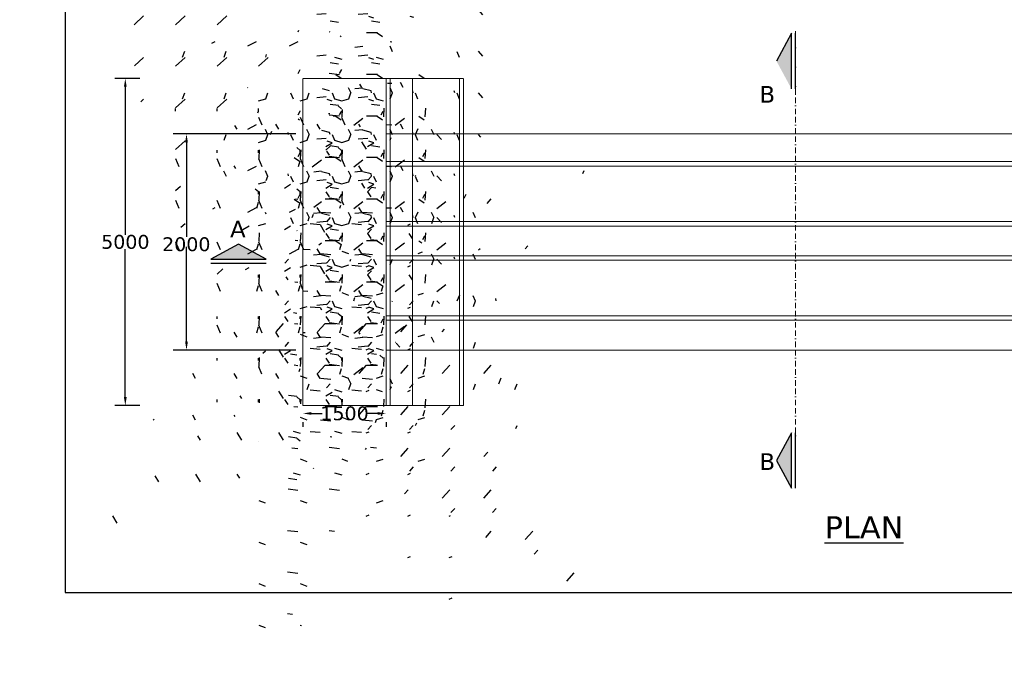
# Model space of a CAD drawing. Header units: millimetres. Extents: x -3873353856 to -3872510052, y -6657658700 to -6657311733.
# Tile 5 of 7: x -3872594329 to -3872576552, y -6657384183 to -6657372605. Entities that reach past the tile are written whole.
import ezdxf

# ---------------------------------------------------------------- set-up
doc = ezdxf.new("R2010")
doc.units = ezdxf.units.MM
doc.header["$MEASUREMENT"] = 0
doc.header["$PDMODE"] = 2
doc.linetypes.add('BORDER2', pattern=[0.875, 0.25, -0.125, 0.25, -0.125, 0, -0.125])
doc.linetypes.add('DASHED2', pattern=[0.375, 0.25, -0.125])
doc.layers.add('DIMENISION', color=4, linetype='Continuous', lineweight=13)
doc.layers.add('TEX', color=6, linetype='Continuous')
doc.layers.add('TEXT', color=7, linetype='Continuous')
doc.styles.get("Standard").update_dxf_attribs({"font": 'verdana.ttf', "height": 250})
doc.dimstyles.new('ISO-25', dxfattribs={"dimtxt": 200, "dimasz": 150, "dimexe": 240, "dimexo": 300, "dimgap": 0.02, "dimtad": 0, "dimtih": 1, "dimtoh": 1, "dimdec": 0, "dimdsep": 46, "dimtxsty": 'Standard', "dimcen": 150, "dimclrd": 1, "dimclre": 1, "dimclrt": 1, "dimadec": 0, "dimazin": 0, "dimtfac": 1, "dimtdec": 0, "dimtmove": 2, "dimatfit": 3, "dimfxl": 240, "dimarcsym": 0})

# ---------------------------------------------------------------- blocks, each defined once
blk = doc.blocks.new('*D89')
at = {"layer": 'Defpoints', "color": 0, "ltscale": 20, "transparency": 16777216}
for p in [(-3872589214.117016, -6657379565.893081), (-3872587714.117016, -6657379565.893082), (-3872587714.117016, -6657379710)]:
    blk.add_point(p, dxfattribs=at)
at = {"layer": 'TEX', "color": 1, "lineweight": -2, "ltscale": 20, "transparency": 16777216}
for p, q in [((-3872589064.117016, -6657379710), (-3872588866.672275, -6657379710)), ((-3872587864.117016, -6657379710), (-3872588061.561757, -6657379710)), ((-3872589214.117016, -6657379865.893081), (-3872589214.117016, -6657379950)), ((-3872587714.117016, -6657379865.893082), (-3872587714.117016, -6657379950))]:
    blk.add_line(p, q, dxfattribs=at)
at = {"layer": 'TEX', "color": 1, "ltscale": 20, "transparency": 16777216}
for points in [[(-3872589064.117016, -6657379685), (-3872589064.117016, -6657379735), (-3872589214.117016, -6657379710)], [(-3872587864.117016, -6657379685), (-3872587864.117016, -6657379735), (-3872587714.117016, -6657379710)]]:
    blk.add_solid(points, dxfattribs=at)
at = {"layer": 'TEX', "color": 1, "ltscale": 20, "transparency": 16777216, "insert": (-3872588464.117016, -6657379710), "char_height": 250, "attachment_point": 5}
blk.add_mtext('1500', dxfattribs=at)

msp = doc.modelspace()

# ---------------------------------------------------------------- hatches: boundary and pattern name
at = {"layer": 'DIMENISION'}
for points in [[(-3872580395.672936, -6657372850), (-3872580666.445021, -6657373350), (-3872580395.672936, -6657373850)], [(-3872589879.712995, -6657376927.047988), (-3872590379.712995, -6657376656.275904), (-3872590879.712995, -6657376927.047988)], [(-3872580395.672936, -6657380059.421188), (-3872580666.445021, -6657380559.421188), (-3872580395.672936, -6657381059.421188)]]:
    msp.add_hatch(color=0, dxfattribs=at).paths.add_polyline_path(points)
at = {"layer": 'TEX', "ltscale": 20}
h = msp.add_hatch(dxfattribs=at)
h.set_pattern_fill('GRAVEL', color=5, scale=750)
h.set_pattern_definition([(228.012787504, (757770, 74570), (-6000.000000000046, -6750.000000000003), [100.902, -9989.316035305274]), (184.969740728, (757702.5, 74495), (8999.999999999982, 750.0000000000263), [173.151, -17141.9435709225]), (132.510447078, (757530, 74480), (7500.000000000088, -8249.999999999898), [122.091, -12087.02444707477]), (267.273689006, (757237.5, 74292.5), (750.0000000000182, 15000.00000000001), [157.6784999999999, -15610.16853122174]), (292.833654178, (757230, 74135), (-3749.999999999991, 9000.000000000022), [154.6162499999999, -15307.02984606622]), (357.273689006, (757290, 73992.5), (-15000.00000000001, 750.0000000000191), [157.6784999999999, -15610.16853122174]), (37.6942404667, (757447.5, 73985), (-9749.999999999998, -7499.99999999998), [208.52175, -20643.636411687]), (72.2553283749, (757612.5, 74112.5), (5250.000000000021, 16500), [196.8659999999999, -19489.74112261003]), (121.429565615, (757672.5, 74300), (-6000.000000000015, 9749.99999999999), [158.2125, -15663.05483229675]), (175.236358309, (757590, 74435), (8249.999999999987, -750.0000000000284), [180.624, -8850.571934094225]), (222.397437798, (757410, 74450), (-8999.999999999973, -8249.999999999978), [233.586, -23125.03125359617]), (138.814074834, (757980, 74285), (-5250.000000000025, 4500), [79.72574999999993, -7892.883609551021]), (171.46923439, (757920, 74337.5), (9749.999999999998, -1499.999999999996), [151.67775, -15016.13356211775]), (225, (757770, 74360), (-8.326672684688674e-14, -749.9999999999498), [106.06575, -954.594421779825]), (203.198590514, (757717.5, 74450), (3749.999999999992, 1499.999999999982), [57.1185, -5654.711329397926]), (291.801409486, (757665, 74427.5), (-749.999999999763, 2250.000000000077), [80.77725, -3958.096355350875]), (30.96375653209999, (757695, 74352.5), (2250.00000000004, 1499.999999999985), [131.19675, -4242.017171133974]), (161.565051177, (757807.5, 74420), (1500.000000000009, -749.9999999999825), [94.86824999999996, -2276.839995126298]), (16.389540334, (757230, 74427.5), (7499.999999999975, 2250.000000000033), [132.9, -13157.13386000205]), (70.3461759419, (757357.5, 74465), (-3000.000000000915, -8250.000000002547), [111.49575, -11038.05581048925]), (293.198590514, (757807.5, 74570), (-1499.999999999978, 3749.999999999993), [114.23625, -5597.593579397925]), (343.610459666, (757852.5, 74465), (-7499.999999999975, 2250.000000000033), [132.8999999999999, -13157.13386000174]), (339.44395478, (757230, 73962.5), (-3750.000000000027, 1500.000000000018), [128.1599999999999, -6279.842808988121]), (294.775140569, (757350, 73917.5), (-3750.000000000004, 8250.000000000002), [107.3835, -10630.982297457]), (66.8014094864, (757815, 73820), (1499.999999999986, 3749.999999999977), [114.23625, -5597.593579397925]), (17.3540246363, (757860, 73925), (-9749.999999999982, -2999.999999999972), [125.72325, -12446.56771068]), (69.44395478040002, (757447.5, 73820), (-1500.000000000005, -3749.999999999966), [64.07999999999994, -6343.922808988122]), (101.309932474, (757770, 73820), (-749.9999999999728, 3000.00000000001), [38.2425, -3786.0221351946]), (165.963756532, (757762.5, 73857.5), (2249.999999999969, -750.000000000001), [154.61625, -2937.712969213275]), (186.009005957, (757612.5, 73895), (7500.000000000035, 749.9999999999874), [143.2875, -14185.4423809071]), (303.690067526, (757695, 74285), (-749.9999999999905, 1499.999999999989), [108.1664999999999, -2595.996956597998]), (353.157226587, (757755, 74195), (12750.00000000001, -1500.00000000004), [188.8455, -18695.67196802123]), (60.9453959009, (757942.5, 74172.5), (-2999.999999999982, -5249.999999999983), [77.217, -7644.50560574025]), (90, (757980, 74240), (-749.9999999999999, 750), [45, -705]), (120.256437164, (757597.5, 73917.5), (3000.000000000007, -5250.000000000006), [104.193, -10315.13999208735]), (48.01278750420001, (757545, 74007.5), (6000, 6749.999999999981), [201.804, -9888.414035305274]), (0, (757680, 74157.5), (750, 750), [195, -555]), (325.3048464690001, (757875, 74157.5), (7500.000000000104, -5249.999999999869), [118.5855, -11739.95572563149]), (254.054604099, (757972.5, 74090), (-750.0000000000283, -3000.000000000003), [109.2015, -5350.880916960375]), (207.645975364, (757942.5, 73985), (-14249.99999999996, -7500.000000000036), [177.79875, -17602.10563669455]), (175.42607874, (757785, 73902.5), (-9749.999999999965, 750.000000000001), [188.09925, -18621.80505597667])])
h.paths.add_polyline_path([(-3872589214.117015, -6657378565.893082), (-3872589214.117016, -6657379565.893081), (-3872587714.117016, -6657379565.893082), (-3872587714.117015, -6657378565.893082), (-3872587714.117015, -6657374665.893082), (-3872587714.117015, -6657373665.893082), (-3872589214.117015, -6657373665.893082), (-3872589214.117015, -6657374665.893082)])

# ---------------------------------------------------------------- linework, layer by layer
at = {"color": 0}
for p, q in [((-3872580395.672936, -6657372850), (-3872580666.445021, -6657373350)), ((-3872580395.672936, -6657373850), (-3872580395.672936, -6657372850)), ((-3872580322.394074, -6657373850), (-3872580322.394074, -6657372850)), ((-3872590379.712995, -6657376656.275904), (-3872590879.712995, -6657376927.047988)), ((-3872589879.712995, -6657376927.047988), (-3872590379.712995, -6657376656.275904)), ((-3872590879.712995, -6657376927.047988), (-3872589879.712995, -6657376927.047988)), ((-3872590879.712995, -6657377000.32685), (-3872589879.712995, -6657377000.32685)), ((-3872580395.672936, -6657380059.421188), (-3872580666.445021, -6657380559.421188)), ((-3872580395.672936, -6657381059.421188), (-3872580395.672936, -6657380059.421188)), ((-3872580322.394074, -6657381059.421188), (-3872580322.394074, -6657380059.421188)), ((-3872580666.445021, -6657380559.421188), (-3872580395.672936, -6657381059.421188))]:
    msp.add_line(p, q, dxfattribs=at)
at = {"layer": 'DIMENISION', "color": 0, "linetype": 'BORDER2', "ltscale": 400}
msp.add_line((-3872580322.394074, -6657372810), (-3872580322.394074, -6657380293.36909), dxfattribs=at)
at = {"layer": 'DIMENISION', "color": 1, "linetype": 'DASHED2', "ltscale": 10}
for p, q in [((-3872589214.117015, -6657374665.893082), (-3872589214.117015, -6657373665.893082)), ((-3872589214.117015, -6657373665.893082), (-3872587714.117015, -6657373665.893082)), ((-3872589214.117015, -6657374665.893082), (-3872589214.117015, -6657378565.893082)), ((-3872589214.117015, -6657378565.893081), (-3872589214.117016, -6657379565.893081)), ((-3872589214.117016, -6657379565.893081), (-3872587714.117016, -6657379565.893082))]:
    msp.add_line(p, q, dxfattribs=at)
at = {"layer": 'DIMENISION', "color": 0, "linetype": 'DASHED2', "ltscale": 10}
for p, q in [((-3872587714.117015, -6657374665.893082), (-3872587714.117015, -6657373665.893082)), ((-3872586314.117014, -6657373665.893081), (-3872587714.117014, -6657373665.893082)), ((-3872587639.117015, -6657374665.893082), (-3872587639.117015, -6657373665.893082)), ((-3872587239.117015, -6657374665.893082), (-3872587239.117015, -6657373665.893082)), ((-3872586389.117015, -6657374665.893082), (-3872586389.117015, -6657373665.893083)), ((-3872586314.117015, -6657374665.893082), (-3872586314.117015, -6657373665.893082)), ((-3872587714.117015, -6657374665.893082), (-3872587714.117015, -6657378565.893082)), ((-3872570078.531761, -6657374665.893082), (-3872587714.117015, -6657374665.893082)), ((-3872587714.117015, -6657374665.893082), (-3872587714.117014, -6657378565.893082)), ((-3872587639.117015, -6657374665.893082), (-3872587639.117015, -6657378565.893082)), ((-3872587239.117015, -6657374665.893082), (-3872587239.117015, -6657378565.893083)), ((-3872586389.117015, -6657374665.893081), (-3872586389.117015, -6657378565.893083)), ((-3872586314.117015, -6657374665.893082), (-3872586314.117014, -6657378565.893083)), ((-3872570078.531761, -6657375165.893082), (-3872587714.117015, -6657375165.893082)), ((-3872570078.531761, -6657375246.840584), (-3872587714.117015, -6657375246.840584)), ((-3872570078.531761, -6657376246.840584), (-3872587714.117015, -6657376246.840584)), ((-3872570078.531761, -6657376327.788087), (-3872587714.117015, -6657376327.788087)), ((-3872570078.531761, -6657376865.893082), (-3872587714.117015, -6657376865.893082)), ((-3872570078.531761, -6657376946.840584), (-3872587714.117015, -6657376946.840584)), ((-3872570078.531761, -6657377946.840584), (-3872587714.117015, -6657377946.840584)), ((-3872570078.531761, -6657378027.788086), (-3872587714.117015, -6657378027.788087)), ((-3872587714.117015, -6657378565.893082), (-3872587714.117016, -6657379565.893082)), ((-3872570078.531761, -6657378565.893082), (-3872587714.117015, -6657378565.893082)), ((-3872587639.117015, -6657378565.893082), (-3872587639.117015, -6657379565.893082)), ((-3872587239.117015, -6657378565.893083), (-3872587239.117015, -6657379565.893082)), ((-3872586389.117015, -6657378565.893082), (-3872586389.117015, -6657379565.893082)), ((-3872586314.117014, -6657378565.893083), (-3872586314.117014, -6657379565.893083)), ((-3872586314.117014, -6657379565.893082), (-3872587714.117016, -6657379565.893082))]:
    msp.add_line(p, q, dxfattribs=at)
at = {"layer": 'TEX', "color": 1, "ltscale": 20}
for p, q in [((-3872592160.079003, -6657373665.89308), (-3872592610.039502, -6657373665.89308)), ((-3872592421.606954, -6657373815.893081), (-3872592421.606954, -6657376485.752194)), ((-3872589344.454269, -6657374665.893081), (-3872591557.244827, -6657374665.893081)), ((-3872591317.244827, -6657374815.893081), (-3872591317.244827, -6657376525.638303)), ((-3872592421.606954, -6657379415.893081), (-3872592421.606954, -6657376746.033967)), ((-3872591317.244827, -6657378415.893081), (-3872591317.244827, -6657376706.147859)), ((-3872589344.454269, -6657378565.893081), (-3872591557.244827, -6657378565.893081)), ((-3872592160.079003, -6657379565.893081), (-3872592610.039502, -6657379565.893081))]:
    msp.add_line(p, q, dxfattribs=at)
at = {"layer": 'TEX', "ltscale": 20}
msp.add_lwpolyline([(-3872553470, -6657364010), (-3872593510, -6657364010), (-3872593510, -6657382940), (-3872553470, -6657382940)], close=True, dxfattribs=at)
msp.add_circle((-3872572198.531761, -6657373880), 62146.88963353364, dxfattribs=at)
at = {"layer": 'TEX', "color": 1, "ltscale": 20}
for points in [[(-3872592446.606953, -6657373815.893081), (-3872592396.606953, -6657373815.893081), (-3872592421.606953, -6657373665.893081)], [(-3872591342.244827, -6657374815.893081), (-3872591292.244827, -6657374815.893081), (-3872591317.244827, -6657374665.893081)], [(-3872591342.244827, -6657378415.893081), (-3872591292.244827, -6657378415.893081), (-3872591317.244827, -6657378565.893081)], [(-3872592446.606953, -6657379415.893081), (-3872592396.606953, -6657379415.893081), (-3872592421.606953, -6657379565.893081)]]:
    msp.add_solid(points, dxfattribs=at)

# ---------------------------------------------------------------- texts
at = {"layer": 'DIMENISION', "color": 0, "char_height": 300, "width": 9962.381263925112, "attachment_point": 1}
for s, insert in [('B', (-3872580973.359885, -6657373801.870301)), ('A', (-3872590530.678805, -6657376232.516609)), ('B', (-3872580973.359885, -6657380429.34631))]:
    msp.add_mtext(s, dxfattribs=dict(at, insert=insert))
at = {"layer": 'TEX', "color": 1}
msp.add_text('2000', height=250, dxfattribs=at).set_placement((-3872591757.414435, -6657376781.366832))
at = {"layer": 'TEX', "color": 1, "ltscale": 20, "insert": (-3872592421.606953, -6657376615.893082), "char_height": 250, "attachment_point": 5}
msp.add_mtext('5000', dxfattribs=at)
at = {"layer": 'TEXT', "color": 0}
msp.add_text('%%UPLAN', height=400, dxfattribs=at).set_placement((-3872579796.770905, -6657381964.31622))

# ---------------------------------------------------------------- dimensions: what is measured, and where the dimension line sits
at = {"layer": 'TEX', "ltscale": 20}
dim = msp.add_linear_dim(base=(-3872587714.117016, -6657379710), p1=(-3872589214.117016, -6657379565.893081), p2=(-3872587714.117016, -6657379565.893082), dimstyle='ISO-25', override={"dimfxl": 300}, dxfattribs=at)
dim.commit()
dim.dimension.update_dxf_attribs({"geometry": '*D89', "text_midpoint": (-3872588464.117016, -6657379710)})

doc.saveas('drawing.dxf')
